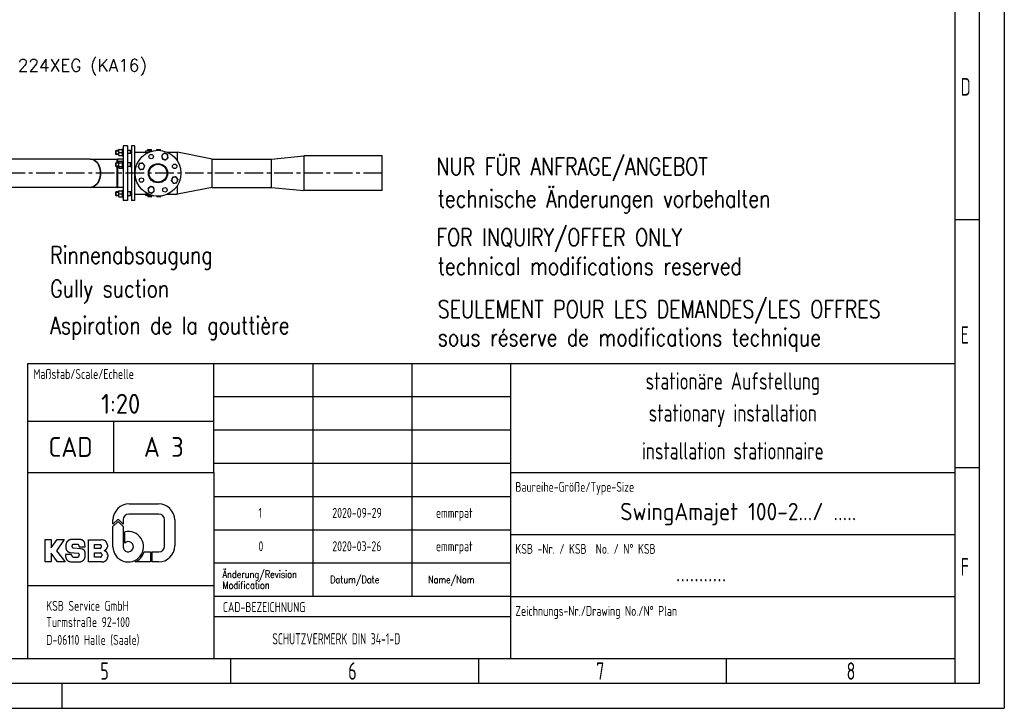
# Model space of a CAD drawing. Header units: millimetres. Extents: x 0 to 8400, y 0 to 5940.
# Tile 41 of 51: x 4429 to 8400, y 0 to 2776. Entities that reach past the tile are written whole.
import ezdxf
from ezdxf.enums import TextEntityAlignment as Align

# ---------------------------------------------------------------- set-up
doc = ezdxf.new("R2010")
doc.units = ezdxf.units.MM
doc.header["$LTSCALE"] = 20
doc.linetypes.add('MITTE', pattern=[2, 1.25, -0.25, 0.25, -0.25])
doc.layers.get('0').update_dxf_attribs({"linetype": 'CONTINUOUS'})
for name, color, linetype in [('01-LINIE-025', 1, 'CONTINUOUS'), ('02-LINIE-035', 2, 'CONTINUOUS'), ('05-ACHSE', 1, 'MITTE'), ('10-TEXT-025', 1, 'CONTINUOUS'), ('11-TEXT-035', 2, 'CONTINUOUS'), ('16-SCHRIFTFELDTXT-025', 1, 'CONTINUOUS'), ('KSB-BLATTRAND', 2, 'CONTINUOUS'), ('KSB-TEXT-025', 1, 'CONTINUOUS'), ('KSB-TEXT-035', 2, 'CONTINUOUS'), ('KSB-TEXT-050', 3, 'CONTINUOUS')]:
    doc.layers.add(name, color=color, linetype=linetype)
doc.styles.add('ACA_NORM', font='ROMANS.SHX')
doc.styles.add('ROMANS', font='romans', dxfattribs={"width": 0.8})
doc.styles.get("Standard").update_dxf_attribs({"font": 'ISOCP.SHX'})

# ---------------------------------------------------------------- blocks, each defined once
blk = doc.blocks.new('A$Cf97495ae')
at = {"layer": 'KSB-TEXT-025'}
for p, q in [((168.9, 117), (228.6, 117)), ((146.8, 86.2), (136.5, 76)), ((136.5, 76), (136.5, 84.6)), ((136.5, 71.6), (146.8, 81.8)), ((157.1, 76), (146.8, 86.2)), ((146.8, 81.8), (157.1, 71.6)), ((157.1, 85.3), (157.1, 76)), ((229.3, 96.5), (168.3, 96.5)), ((240.5, 31.7), (240.5, 85.3)), ((261, 84.6), (261, 32.4)), ((136.5, 30.8), (136.5, 71.6)), ((157.1, 71.6), (157.1, 30.8)), ((160.2, 38.2), (160.2, 60.8)), ((0, 45), (12.2, 45)), ((0, 0), (0, 45)), ((12.2, 45), (12.2, 28.7)), ((12.2, 28.7), (23.9, 45)), ((38.4, 45), (22.9, 22.5)), ((23.9, 45), (38.4, 45)), ((71, 45.2), (51.6, 45.2)), ((86.9, 0), (86.9, 44.8)), ((86.9, 44.8), (112.7, 44.8)), ((117.2, 44.2), (112.7, 44.8)), ((22.9, 22.5), (39.9, 0)), ((41.4, 34.3), (41.4, 28.6)), ((53.5, 31.7), (53.5, 31.8)), ((65.1, 35.5), (56.8, 35.5)), ((71.2, 26.8), (56.9, 28)), ((68.5, 31.9), (68.5, 30.7)), ((68.5, 30.7), (80.2, 30.7)), ((75.1, 26.1), (71.2, 26.8)), ((80.2, 30.7), (80.1, 35.7)), ((99.1, 27.2), (99.1, 35.1)), ((99.1, 35.1), (110.4, 35.1)), ((110.4, 27.2), (99.1, 27.2)), ((112.9, 32.7), (112.9, 29.6)), ((119.1, 23.2), (119.2, 22.6)), ((125.3, 34.3), (125.3, 30.8)), ((199.7, 20.5), (212.5, 20.5)), ((212.5, 20.5), (212.5, 0)), ((215.6, 0), (215.6, 20.5)), ((215.6, 20.5), (229.3, 20.5)), ((12.2, 0), (0, 0)), ((24.9, 0), (12.2, 17.8)), ((12.2, 17.8), (12.2, 0)), ((39.9, 0), (24.9, 0)), ((53.1, 15.2), (40.9, 15.2)), ((40.9, 15.2), (41, 10.4)), ((50.5, 18.9), (66.3, 17.6)), ((50.6, 0.4), (70.3, 0.4)), ((53.1, 13.4), (53.1, 15.2)), ((56.5, 9.8), (65.1, 9.8)), ((68.5, 15.1), (68.5, 13.5)), ((80.5, 11.5), (80.4, 19.2)), ((113.9, 0), (86.9, 0)), ((99.1, 18.4), (111.4, 18.4)), ((99.1, 9.6), (99.1, 18.4)), ((111.4, 9.6), (99.1, 9.6)), ((113.9, 16), (113.9, 12.1)), ((113.9, 0), (117.5, 0.3)), ((126, 14.3), (126, 10.4)), ((212.5, 0), (181.5, 0)), ((228.6, 0), (215.6, 0))]:
    blk.add_line(p, q, dxfattribs=at)
for centre, radius, start, end in [((168.9, 84.6), 32.4, 90, 180), ((228.6, 84.6), 32.4, 0, 90), ((168.3, 85.3), 11.2, 90, 180), ((229.3, 85.3), 11.2, 0, 90), ((167.3, 30.8), 30.8, 180, 103.4339), ((167.3, 30.8), 10.3, 180, 134.1844), ((167.3, 30.8), 33.9, 294.7344, 342.377), ((228.6, 32.4), 32.4, 270, 0), ((229.3, 31.7), 11.2, 270, 0)]:
    blk.add_arc(centre, radius, start, end, dxfattribs=at)
for points, knots in [([(51.6, 45.2), (46.4, 43.4), (42.7, 39.5), (41.4, 34.3)], [0, 0, 0.33643, 0.669667, 1, 1]), ([(80.1, 35.7), (78.9, 40.2), (75.6, 43.7), (71, 45.2)], [0, 0, 0.330333, 0.66358, 1, 1]), ([(125.3, 34.3), (124.2, 38.7), (121.4, 42.2), (117.2, 44.2)], [0, 0, 0.330662, 0.663788, 1, 1]), ([(41.4, 28.6), (42.6, 24), (45.9, 20.5), (50.5, 18.9)], [0, 0, 0.330348, 0.663589, 1, 1]), ([(56.8, 35.5), (54.4, 34.3), (53.5, 31.8)], [0, 0, 0.503579, 1, 1]), ([(53.5, 31.7), (54.4, 29.2), (56.9, 28)], [0, 0, 0.496357, 1, 1]), ([(68.5, 31.9), (67.5, 34.3), (65.1, 35.5)], [0, 0, 0.496384, 1, 1]), ([(80.4, 19.2), (78.9, 23.5), (75.1, 26.1)], [0, 0, 0.496842, 1, 1]), ([(112.9, 32.7), (112.2, 34.4), (110.4, 35.1)], [0, 0, 0.496129, 1, 1]), ([(110.4, 27.2), (112.2, 27.9), (112.9, 29.6)], [0, 0, 0.503871, 1, 1]), ([(119.1, 23.2), (122.3, 24.7), (124.5, 27.5), (125.3, 30.8)], [0, 0, 0.336237, 0.669324, 1, 1]), ([(126, 14.3), (125.1, 18), (122.7, 21), (119.2, 22.6)], [0, 0, 0.330643, 0.663779, 1, 1]), ([(41, 10.4), (42.3, 5.6), (45.7, 2), (50.5, 0.4)], [0, 0, 0.330339, 0.663618, 1, 1]), ([(53.1, 13.4), (54.1, 11), (56.5, 9.8)], [0, 0, 0.496359, 1, 1]), ([(65.1, 9.8), (67.6, 11), (68.5, 13.5)], [0, 0, 0.503671, 1, 1]), ([(68.5, 15.1), (67.9, 16.8), (66.3, 17.6)], [0, 0, 0.496328, 1, 1]), ([(70.3, 0.4), (74.3, 1.5), (77.7, 4), (79.8, 7.5), (80.5, 11.5)], [0, 0, 0.252558, 0.503475, 0.752399, 1, 1]), ([(113.9, 16), (113.2, 17.7), (111.4, 18.4)], [0, 0, 0.496172, 1, 1]), ([(111.4, 9.6), (113.2, 10.3), (113.9, 12.1)], [0, 0, 0.503828, 1, 1]), ([(117.5, 0.3), (121.9, 2.2), (124.9, 5.8), (126, 10.4)], [0, 0, 0.336245, 0.669428, 1, 1])]:
    blk.add_open_spline(points, degree=1, knots=knots, dxfattribs=at)
blk = doc.blocks.new('Rahmen_A3')
at = {"color": 1, "ltscale": 150}
for p, q in [((420, 297), (420, 0)), ((410, 287), (410, 5)), ((410, 98.5), (415, 98.5)), ((410, 48.5), (415, 48.5)), ((410, 10), (18, 10)), ((264, 5), (264, 10)), ((314, 5), (314, 10)), ((364, 5), (364, 10)), ((0, 0), (420, 0))]:
    blk.add_line(p, q, dxfattribs=at)
at = {"color": 3, "ltscale": 150}
for p, q in [((415, 5), (415, 292)), ((415, 5), (13, 5)), ((230, 0), (230, 5))]:
    blk.add_line(p, q, dxfattribs=at)
at = {"color": 1, "ltscale": 150, "width": 0.75}
for s, p in [('D', (411.1875, 123.5)), ('E', (411.1875, 73.5)), ('F', (411.1875, 26.75)), ('5', (237.6875, 5.75)), ('6', (287.6875, 5.75)), ('7', (337.6875, 5.75)), ('8', (388.1875, 5.75))]:
    blk.add_text(s, height=3.5, dxfattribs=at).set_placement(p)

msp = doc.modelspace()

# ---------------------------------------------------------------- linework, layer by layer
at = {"layer": '02-LINIE-035'}
for p, q in [((4845.7, 2266.8), (4845.7, 2046.8)), ((4863.7, 2266.8), (4845.7, 2266.8)), ((4863.7, 2266.8), (4863.7, 2046.8)), ((4879.7, 2266.8), (4879.7, 2046.8)), ((4891.7, 2266.8), (4879.7, 2266.8)), ((4891.7, 2266.8), (4891.7, 2046.8)), ((4815.7, 2246), (4817.7, 2248)), ((4815.7, 2246), (4815.7, 2234)), ((4815.7, 2234), (4817.7, 2232)), ((4816.5, 2246.8), (4827.9, 2246.8)), ((4827.9, 2233.2), (4816.5, 2233.2)), ((4817.7, 2232), (4817.7, 2248)), ((4827.9, 2248), (4817.7, 2248)), ((4827.9, 2232), (4817.7, 2232)), ((4827.9, 2251.2), (4828.3, 2252)), ((4827.9, 2228.7), (4827.9, 2251.2)), ((4827.9, 2228.7), (4828.3, 2228)), ((4829.4, 2252), (4828.3, 2252)), ((4828.3, 2228), (4829.4, 2228)), ((4829.4, 2252), (4841.2, 2252)), ((4829.4, 2240), (4841.2, 2240)), ((4829.4, 2228), (4841.2, 2228)), ((4842.3, 2252), (4841.2, 2252)), ((4841.2, 2228), (4842.3, 2228)), ((4842.7, 2251.2), (4842.3, 2252)), ((4842.7, 2228.7), (4842.3, 2228)), ((4842.7, 2225), (4842.7, 2255)), ((4842.7, 2255), (4845.7, 2255)), ((4842.7, 2225), (4845.7, 2225)), ((4875.7, 2248), (4863.7, 2248)), ((4879.7, 2235.8), (4863.7, 2235.8)), ((4875.7, 2235.8), (4875.7, 2248)), ((4875.7, 2247.3), (4876.4, 2248)), ((4875.7, 2246.8), (4879.7, 2246.8)), ((4876.4, 2248), (4876.4, 2235.8)), ((4879.7, 2248), (4876.4, 2248)), ((4891.7, 2241), (4935.7, 2241)), ((4961.5, 2245.8), (4935.7, 2245.8)), ((4935.7, 2245.8), (4935.7, 2240.8)), ((4935.7, 2240.8), (4948, 2240.8)), ((4944.7, 2247.4), (4960.7, 2247.4)), ((4944.7, 2247.4), (4944.7, 2245.8)), ((4946.2, 2252.7), (4945.2, 2252.1)), ((4945.2, 2248), (4945.2, 2252.1)), ((4945.2, 2248), (4948.9, 2248)), ((4946.2, 2252.7), (4947.1, 2252.7)), ((4946.9, 2248), (4946.9, 2247.4)), ((4947.1, 2252.7), (4952.7, 2252.7)), ((4948.9, 2248), (4948.9, 2252.1)), ((4948.9, 2248), (4956.4, 2248)), ((4952.7, 2252.7), (4958.3, 2252.7)), ((4956.4, 2248), (4956.4, 2252.1)), ((4956.4, 2248), (4960.2, 2248)), ((4958.3, 2252.7), (4959.2, 2252.7)), ((4958.5, 2248), (4958.5, 2247.4)), ((4959.2, 2252.7), (4960.2, 2252.1)), ((4960.2, 2248), (4960.2, 2252.1)), ((4960.7, 2247.4), (4960.7, 2245.8)), ((4982.2, 2252.7), (4981.2, 2252.1)), ((4981.2, 2249.1), (4981.2, 2252.1)), ((4982.2, 2252.7), (4983.1, 2252.7)), ((4983.1, 2252.7), (4988.7, 2252.7)), ((4984.9, 2249.3), (4984.9, 2252.1)), ((4988.7, 2252.7), (4994.3, 2252.7)), ((4992.4, 2249.1), (4992.4, 2252.1)), ((4994.3, 2252.7), (4995.2, 2252.7)), ((4995.2, 2252.7), (4996.2, 2252.1)), ((4996.2, 2248.8), (4996.2, 2252.1)), ((5025.1, 2241), (5064.7, 2241)), ((5064.7, 2206.5), (5064.7, 2241)), ((5204.7, 2214), (5064.7, 2241)), ((5444.7, 2214), (5574.7, 2226.7)), ((5574.7, 2226.7), (5574.7, 2087)), ((5890.7, 2226.7), (5574.7, 2226.7)), ((5890.7, 2087), (5890.7, 2226.7)), ((4713.4, 2214), (4355.9, 2214)), ((4713.4, 2214), (4714.1, 2214)), ((4714.1, 2214), (4821.6, 2214)), ((4815.7, 2197.2), (4817.7, 2199.2)), ((4815.7, 2197.2), (4815.7, 2185.2)), ((4815.7, 2185.2), (4817.7, 2183.2)), ((4816.5, 2198), (4827.9, 2198)), ((4827.9, 2184.5), (4816.5, 2184.5)), ((4817.7, 2183.2), (4817.7, 2199.2)), ((4827.9, 2199.2), (4817.7, 2199.2)), ((4821.6, 2199.2), (4821.6, 2214)), ((4821.6, 2214), (4822.6, 2214)), ((4821.6, 2199.2), (4821.6, 2214)), ((4822.6, 2199.2), (4822.6, 2214)), ((4822.6, 2214), (4822.6, 2199.2)), ((4845.7, 2214), (4822.6, 2214)), ((4827.9, 2202.5), (4829.4, 2205.1)), ((4827.9, 2180), (4827.9, 2202.5)), ((4829.4, 2205.1), (4841.2, 2205.1)), ((4829.4, 2198.2), (4841.2, 2198.2)), ((4829.4, 2184.3), (4841.2, 2184.3)), ((4842.7, 2202.5), (4841.2, 2205.1)), ((4842.7, 2176.2), (4842.7, 2206.2)), ((4842.7, 2206.2), (4845.7, 2206.2)), ((4875.7, 2199.2), (4863.7, 2199.2)), ((4875.7, 2183.2), (4875.7, 2199.2)), ((4875.7, 2198.5), (4876.4, 2199.2)), ((4875.7, 2198), (4879.7, 2198)), ((4879.7, 2184.5), (4875.7, 2184.5)), ((4876.4, 2199.2), (4876.4, 2183.2)), ((4879.7, 2199.2), (4876.4, 2199.2)), ((5204.7, 2099.7), (5204.7, 2214)), ((5204.7, 2214), (5444.7, 2214)), ((5444.7, 2099.7), (5444.7, 2214)), ((4827.9, 2183.2), (4817.7, 2183.2)), ((4821.6, 2099.7), (4821.6, 2183.2)), ((4821.6, 2099.7), (4821.6, 2183.2)), ((4822.6, 2099.7), (4822.6, 2183.2)), ((4822.6, 2183.2), (4822.6, 2099.7)), ((4827.9, 2180), (4829.4, 2177.4)), ((4829.4, 2177.4), (4841.2, 2177.4)), ((4842.7, 2180), (4841.2, 2177.4)), ((4842.7, 2176.2), (4845.7, 2176.2)), ((4875.7, 2183.2), (4863.7, 2183.2)), ((4875.7, 2183.9), (4876.4, 2183.2)), ((4879.7, 2183.2), (4876.4, 2183.2)), ((5064.7, 2072.7), (5064.7, 2107.1)), ((4713.4, 2099.7), (4355.9, 2099.7)), ((4713.4, 2099.7), (4714.1, 2099.7)), ((4821.6, 2099.7), (4714.1, 2099.7)), ((4815.7, 2079.7), (4817.7, 2081.7)), ((4815.7, 2079.7), (4815.7, 2067.7)), ((4815.7, 2067.7), (4817.7, 2065.7)), ((4816.5, 2080.5), (4827.9, 2080.5)), ((4827.9, 2066.9), (4816.5, 2066.9)), ((4817.7, 2065.7), (4817.7, 2081.7)), ((4827.9, 2081.7), (4817.7, 2081.7)), ((4827.9, 2065.7), (4817.7, 2065.7)), ((4821.6, 2099.7), (4822.6, 2099.7)), ((4845.7, 2099.7), (4822.6, 2099.7)), ((4827.9, 2084.9), (4828.3, 2085.7)), ((4827.9, 2062.4), (4827.9, 2084.9)), ((4829.4, 2085.7), (4828.3, 2085.7)), ((4829.4, 2085.7), (4841.2, 2085.7)), ((4829.4, 2073.7), (4841.2, 2073.7)), ((4842.3, 2085.7), (4841.2, 2085.7)), ((4842.7, 2084.9), (4842.3, 2085.7)), ((4842.7, 2058.7), (4842.7, 2088.7)), ((4842.7, 2088.7), (4845.7, 2088.7)), ((4875.7, 2081.7), (4863.7, 2081.7)), ((4875.7, 2065.7), (4863.7, 2065.7)), ((4875.7, 2065.7), (4875.7, 2081.7)), ((4875.7, 2081), (4876.4, 2081.7)), ((4875.7, 2080.5), (4879.7, 2080.5)), ((4879.7, 2066.9), (4875.7, 2066.9)), ((4875.7, 2066.4), (4876.4, 2065.7)), ((4876.4, 2081.7), (4876.4, 2065.7)), ((4879.7, 2081.7), (4876.4, 2081.7)), ((4879.7, 2065.7), (4876.4, 2065.7)), ((4891.7, 2072.7), (4935.7, 2072.7)), ((4935.7, 2072.8), (4935.7, 2067.8)), ((4948, 2072.8), (4935.7, 2072.8)), ((4935.7, 2067.8), (4961.5, 2067.8)), ((4944.7, 2066.2), (4944.7, 2067.8)), ((4960.7, 2066.2), (4944.7, 2066.2)), ((4945.2, 2065.6), (4945.2, 2061.5)), ((4948.9, 2065.6), (4945.2, 2065.6)), ((4946.9, 2065.6), (4946.9, 2066.2)), ((4948.9, 2065.6), (4948.9, 2061.5)), ((4956.4, 2065.6), (4948.9, 2065.6)), ((4960.2, 2065.6), (4956.4, 2065.6)), ((4956.4, 2065.6), (4956.4, 2061.5)), ((4958.5, 2065.6), (4958.5, 2066.2)), ((4960.2, 2065.6), (4960.2, 2061.5)), ((4960.7, 2066.2), (4960.7, 2067.8)), ((5025.1, 2072.7), (5064.7, 2072.7)), ((5204.7, 2099.7), (5064.7, 2072.7)), ((5204.7, 2099.7), (5444.7, 2099.7)), ((5444.7, 2099.7), (5574.7, 2087)), ((5890.7, 2087), (5574.7, 2087)), ((4827.9, 2062.4), (4828.3, 2061.7)), ((4828.3, 2061.7), (4829.4, 2061.7)), ((4829.4, 2061.7), (4841.2, 2061.7)), ((4841.2, 2061.7), (4842.3, 2061.7)), ((4842.7, 2062.4), (4842.3, 2061.7)), ((4842.7, 2058.7), (4845.7, 2058.7)), ((4863.7, 2046.8), (4845.7, 2046.8)), ((4891.7, 2046.8), (4879.7, 2046.8)), ((4946.2, 2060.9), (4945.2, 2061.5)), ((4947.1, 2060.9), (4946.2, 2060.9)), ((4952.7, 2060.9), (4947.1, 2060.9)), ((4958.3, 2060.9), (4952.7, 2060.9)), ((4959.2, 2060.9), (4958.3, 2060.9)), ((4959.2, 2060.9), (4960.2, 2061.5)), ((4981.2, 2064.5), (4981.2, 2061.5)), ((4982.2, 2060.9), (4981.2, 2061.5)), ((4983.1, 2060.9), (4982.2, 2060.9)), ((4988.7, 2060.9), (4983.1, 2060.9)), ((4984.9, 2064.3), (4984.9, 2061.5)), ((4994.3, 2060.9), (4988.7, 2060.9)), ((4992.4, 2064.5), (4992.4, 2061.5)), ((4995.2, 2060.9), (4994.3, 2060.9)), ((4995.2, 2060.9), (4996.2, 2061.5)), ((4996.2, 2064.8), (4996.2, 2061.5))]:
    msp.add_line(p, q, dxfattribs=at)
for centre, radius in [((4986.7, 2156.8), 92.5), ((4958.9, 2223.8), 9), ((4986.7, 2156.8), 38.8), ((4986.7, 2156.8), 38.1), ((4986.7, 2156.8), 36.1), ((5053.7, 2184.6), 9), ((4919.7, 2129.1), 9), ((5014.4, 2089.8), 9)]:
    msp.add_circle(centre, radius, dxfattribs=at)
for centre, start, end in [((5014.4, 2223.8), 127.5, 187.5), ((5014.4, 2223.8), 67.5, 127.5), ((5014.4, 2223.8), 7.5, 67.5), ((5014.4, 2223.8), 307.5, 7.5), ((4919.7, 2184.6), 157.5, 217.5), ((4919.7, 2184.6), 97.5, 157.5), ((4919.7, 2184.6), 37.5, 97.5), ((4919.7, 2184.6), 337.5, 37.5), ((5014.4, 2223.8), 187.5, 247.5), ((5014.4, 2223.8), 247.5, 307.5), ((4919.7, 2184.6), 217.5, 277.5), ((4919.7, 2184.6), 277.5, 337.5), ((5053.7, 2129.1), 157.5, 217.5), ((5053.7, 2129.1), 97.5, 157.5), ((5053.7, 2129.1), 217.5, 277.5), ((5053.7, 2129.1), 37.5, 97.5), ((5053.7, 2129.1), 277.5, 337.5), ((5053.7, 2129.1), 337.5, 37.5), ((4958.9, 2089.8), 127.5, 187.5), ((4958.9, 2089.8), 187.5, 247.5), ((4958.9, 2089.8), 67.5, 127.5), ((4958.9, 2089.8), 247.5, 307.5), ((4958.9, 2089.8), 7.5, 67.5), ((4958.9, 2089.8), 307.5, 7.5)]:
    msp.add_arc(centre, 12, start, end, dxfattribs=at)
at = {"layer": '02-LINIE-035', "extrusion": (0, 0, -1)}
for centre, major_axis, start_param, end_param in [((4713.4, 2156.8), (0, 57.1), 0, 3.141593), ((4713.4, 2156.8), (0, -57.1), 3.141593, 6.283185), ((4714.1, 2156.8), (0, 57.1), 0, 3.141593), ((4714.1, 2156.8), (0, 57.1), 0, 3.141593)]:
    msp.add_ellipse(centre, major_axis=major_axis, ratio=0.707107, start_param=start_param, end_param=end_param, dxfattribs=at)
at = {"layer": '02-LINIE-035'}
for points, weights in [([(4829.4, 2240), (4827.4, 2246), (4829.4, 2252)], [1, 1.15470053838, 1]), ([(4829.4, 2228), (4827.4, 2234), (4829.4, 2240)], [1, 1.15470053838, 1]), ([(4841.2, 2252), (4843.2, 2246), (4841.2, 2240)], [1, 1.15470053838, 1]), ([(4841.2, 2240), (4843.2, 2234), (4841.2, 2228)], [1, 1.15470053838, 1]), ([(4945.2, 2252.1), (4946.2, 2252.7), (4947.1, 2252.7)], [1, 1.0379548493, 1]), ([(4947.1, 2252.7), (4947.9, 2252.7), (4948.9, 2252.1)], [1, 1.0379548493, 1]), ([(4948.9, 2252.1), (4950.9, 2252.7), (4952.7, 2252.7)], [1, 1.0379548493, 1]), ([(4952.7, 2252.7), (4954.4, 2252.7), (4956.4, 2252.1)], [1, 1.0379548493, 1]), ([(4956.4, 2252.1), (4957.4, 2252.7), (4958.3, 2252.7)], [1, 1.0379548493, 1]), ([(4958.3, 2252.7), (4959.2, 2252.7), (4960.2, 2252.1)], [1, 1.0379548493, 1]), ([(4981.2, 2252.1), (4982.2, 2252.7), (4983.1, 2252.7)], [1, 1.0379548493, 1]), ([(4983.1, 2252.7), (4983.9, 2252.7), (4984.9, 2252.1)], [1, 1.0379548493, 1]), ([(4984.9, 2252.1), (4986.9, 2252.7), (4988.7, 2252.7)], [1, 1.0379548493, 1]), ([(4988.7, 2252.7), (4990.4, 2252.7), (4992.4, 2252.1)], [1, 1.0379548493, 1]), ([(4992.4, 2252.1), (4993.4, 2252.7), (4994.3, 2252.7)], [1, 1.0379548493, 1]), ([(4994.3, 2252.7), (4995.2, 2252.7), (4996.2, 2252.1)], [1, 1.0379548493, 1]), ([(5007.1, 2233.3), (5004.6, 2231.4), (5001.6, 2229.1)], [1, 1.0379548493, 1]), ([(5001.6, 2229.1), (5002.1, 2225.4), (5002.5, 2222.2)], [1, 1.0379548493, 1]), ([(5012.6, 2237.5), (5009.7, 2235.3), (5007.1, 2233.3)], [1, 1.0379548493, 1]), ([(5019, 2234.9), (5016.1, 2236.1), (5012.6, 2237.5)], [1, 1.0379548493, 1]), ([(5025.4, 2232.2), (5022, 2233.6), (5019, 2234.9)], [1, 1.0379548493, 1]), ([(5026.3, 2225.4), (5025.9, 2228.5), (5025.4, 2232.2)], [1, 1.0379548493, 1]), ([(5027.2, 2218.5), (5026.7, 2222.2), (5026.3, 2225.4)], [1, 1.0379548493, 1]), ([(4829.4, 2198.2), (4827.4, 2201.6), (4829.4, 2205.1)], [1, 1.15470053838, 1]), ([(4829.4, 2184.3), (4827.4, 2191.2), (4829.4, 2198.2)], [1, 1.15470053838, 1]), ([(4829.4, 2177.4), (4827.4, 2180.9), (4829.4, 2184.3)], [1, 1.15470053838, 1]), ([(4841.2, 2205.1), (4843.2, 2201.6), (4841.2, 2198.2)], [1, 1.15470053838, 1]), ([(4841.2, 2198.2), (4843.2, 2191.2), (4841.2, 2184.3)], [1, 1.15470053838, 1]), ([(4841.2, 2184.3), (4843.2, 2180.9), (4841.2, 2177.4)], [1, 1.15470053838, 1]), ([(4908.6, 2189.1), (4907.4, 2186.2), (4906, 2182.7)], [1, 1.0379548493, 1]), ([(4911.3, 2195.5), (4909.9, 2192.1), (4908.6, 2189.1)], [1, 1.0379548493, 1]), ([(4918.1, 2196.4), (4915, 2196), (4911.3, 2195.5)], [1, 1.0379548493, 1]), ([(4925, 2197.4), (4921.3, 2196.9), (4918.1, 2196.4)], [1, 1.0379548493, 1]), ([(4929.2, 2191.9), (4927.3, 2194.4), (4925, 2197.4)], [1, 1.0379548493, 1]), ([(4933.4, 2186.4), (4931.2, 2189.3), (4929.2, 2191.9)], [1, 1.0379548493, 1]), ([(4930.8, 2180), (4932, 2182.9), (4933.4, 2186.4)], [1, 1.0379548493, 1]), ([(5002.5, 2222.2), (5003, 2219), (5003.4, 2215.4)], [1, 1.0379548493, 1]), ([(5003.4, 2215.4), (5006.9, 2213.9), (5009.8, 2212.7)], [1, 1.0379548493, 1]), ([(5009.8, 2212.7), (5012.8, 2211.5), (5016.2, 2210.1)], [1, 1.0379548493, 1]), ([(5016.2, 2210.1), (5019.2, 2212.3), (5021.7, 2214.3)], [1, 1.0379548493, 1]), ([(5021.7, 2214.3), (5024.3, 2216.2), (5027.2, 2218.5)], [1, 1.0379548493, 1]), ([(4906, 2182.7), (4908.2, 2179.8), (4910.2, 2177.2)], [1, 1.0379548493, 1]), ([(4910.2, 2177.2), (4912.1, 2174.7), (4914.4, 2171.8)], [1, 1.0379548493, 1]), ([(4914.4, 2171.8), (4918.1, 2172.2), (4921.3, 2172.7)], [1, 1.0379548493, 1]), ([(4921.3, 2172.7), (4924.5, 2173.1), (4928.1, 2173.6)], [1, 1.0379548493, 1]), ([(4928.1, 2173.6), (4929.6, 2177), (4930.8, 2180)], [1, 1.0379548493, 1]), ([(5042.6, 2133.7), (5041.4, 2130.7), (5039.9, 2127.3)], [1, 1.0379548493, 1]), ([(5039.9, 2127.3), (5042.2, 2124.3), (5044.1, 2121.8)], [1, 1.0379548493, 1]), ([(5045.2, 2140.1), (5043.8, 2136.6), (5042.6, 2133.7)], [1, 1.0379548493, 1]), ([(5044.1, 2121.8), (5046.1, 2119.2), (5048.4, 2116.3)], [1, 1.0379548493, 1]), ([(5052.1, 2141), (5048.9, 2140.5), (5045.2, 2140.1)], [1, 1.0379548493, 1]), ([(5048.4, 2116.3), (5052, 2116.7), (5055.2, 2117.2)], [1, 1.0379548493, 1]), ([(5059, 2141.9), (5055.3, 2141.4), (5052.1, 2141)], [1, 1.0379548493, 1]), ([(5055.2, 2117.2), (5058.4, 2117.6), (5062.1, 2118.1)], [1, 1.0379548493, 1]), ([(5063.2, 2136.4), (5061.2, 2138.9), (5059, 2141.9)], [1, 1.0379548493, 1]), ([(5062.1, 2118.1), (5063.5, 2121.5), (5064.8, 2124.5)], [1, 1.0379548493, 1]), ([(5067.4, 2130.9), (5065.1, 2133.8), (5063.2, 2136.4)], [1, 1.0379548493, 1]), ([(5064.8, 2124.5), (5066, 2127.4), (5067.4, 2130.9)], [1, 1.0379548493, 1]), ([(4829.4, 2073.7), (4827.4, 2079.7), (4829.4, 2085.7)], [1, 1.15470053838, 1]), ([(4829.4, 2061.7), (4827.4, 2067.7), (4829.4, 2073.7)], [1, 1.15470053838, 1]), ([(4841.2, 2085.7), (4843.2, 2079.7), (4841.2, 2073.7)], [1, 1.15470053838, 1]), ([(4841.2, 2073.7), (4843.2, 2067.7), (4841.2, 2061.7)], [1, 1.15470053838, 1]), ([(4951.6, 2099.3), (4949.1, 2097.4), (4946.1, 2095.1)], [1, 1.0379548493, 1]), ([(4946.1, 2095.1), (4946.6, 2091.4), (4947, 2088.3)], [1, 1.0379548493, 1]), ([(4947, 2088.3), (4947.5, 2085.1), (4948, 2081.4)], [1, 1.0379548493, 1]), ([(4948, 2081.4), (4951.4, 2080), (4954.4, 2078.7)], [1, 1.0379548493, 1]), ([(4957.1, 2103.6), (4954.2, 2101.3), (4951.6, 2099.3)], [1, 1.0379548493, 1]), ([(4954.4, 2078.7), (4957.3, 2077.5), (4960.8, 2076.1)], [1, 1.0379548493, 1]), ([(4963.5, 2100.9), (4960.6, 2102.1), (4957.1, 2103.6)], [1, 1.0379548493, 1]), ([(4960.8, 2076.1), (4963.7, 2078.3), (4966.2, 2080.3)], [1, 1.0379548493, 1]), ([(4969.9, 2098.3), (4966.5, 2099.7), (4963.5, 2100.9)], [1, 1.0379548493, 1]), ([(4966.2, 2080.3), (4968.8, 2082.3), (4971.7, 2084.5)], [1, 1.0379548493, 1]), ([(4970.8, 2091.4), (4970.4, 2094.6), (4969.9, 2098.3)], [1, 1.0379548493, 1]), ([(4971.7, 2084.5), (4971.3, 2088.2), (4970.8, 2091.4)], [1, 1.0379548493, 1]), ([(4947.1, 2060.9), (4946.2, 2060.9), (4945.2, 2061.5)], [1, 1.0379548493, 1]), ([(4948.9, 2061.5), (4947.9, 2060.9), (4947.1, 2060.9)], [1, 1.0379548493, 1]), ([(4952.7, 2060.9), (4950.9, 2060.9), (4948.9, 2061.5)], [1, 1.0379548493, 1]), ([(4956.4, 2061.5), (4954.4, 2060.9), (4952.7, 2060.9)], [1, 1.0379548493, 1]), ([(4958.3, 2060.9), (4957.4, 2060.9), (4956.4, 2061.5)], [1, 1.0379548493, 1]), ([(4960.2, 2061.5), (4959.2, 2060.9), (4958.3, 2060.9)], [1, 1.0379548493, 1]), ([(4983.1, 2060.9), (4982.2, 2060.9), (4981.2, 2061.5)], [1, 1.0379548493, 1]), ([(4984.9, 2061.5), (4983.9, 2060.9), (4983.1, 2060.9)], [1, 1.0379548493, 1]), ([(4988.7, 2060.9), (4986.9, 2060.9), (4984.9, 2061.5)], [1, 1.0379548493, 1]), ([(4992.4, 2061.5), (4990.4, 2060.9), (4988.7, 2060.9)], [1, 1.0379548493, 1]), ([(4994.3, 2060.9), (4993.4, 2060.9), (4992.4, 2061.5)], [1, 1.0379548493, 1]), ([(4996.2, 2061.5), (4995.2, 2060.9), (4994.3, 2060.9)], [1, 1.0379548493, 1])]:
    msp.add_rational_spline(points, weights, degree=2, dxfattribs=at)
at = {"layer": '05-ACHSE', "ltscale": 3}
msp.add_line((5890.7, 2156.8), (3033.3, 2156.8), dxfattribs=at)
at = {"layer": 'KSB-BLATTRAND'}
for p, q in [((4460, 1390), (4460, 200)), ((4460, 1390), (8200, 1390)), ((4460, 1390), (4460, 200)), ((5212, 950), (5212, 1390)), ((5612, 450), (5612, 1390)), ((6012, 450), (6012, 1390)), ((6410, 200), (6410, 1390)), ((6410, 1255.7), (5212, 1255.7)), ((4460, 1156.9), (5212, 1156.9)), ((4808.1, 950), (4808.1, 1156.9)), ((6410, 1121.4), (5212, 1121.4)), ((6410, 987.1), (5212, 987.1)), ((4460, 950), (5212, 950)), ((5212, 950), (5212, 200)), ((6410, 950), (8200, 950)), ((6410, 852.9), (5212, 852.9)), ((6410, 718.6), (5212, 718.6)), ((6410, 700), (8200, 700)), ((6410, 584.3), (5212, 584.3)), ((4460, 494.8), (5212, 494.8)), ((6410, 450), (5212, 450)), ((6410, 450), (8200, 450)), ((5212, 369.7), (6410, 369.7))]:
    msp.add_line(p, q, dxfattribs=at)

# ---------------------------------------------------------------- block references
at = {"layer": '01-LINIE-025', "xscale": 2, "yscale": 2, "zscale": 2}
msp.add_blockref('A$Cf97495ae', (4531.9, 589.8), dxfattribs=at)
at = {"layer": 'KSB-BLATTRAND', "xscale": 20, "yscale": 20, "zscale": 20}
msp.add_blockref('Rahmen_A3', (0, 0), dxfattribs=at)

# ---------------------------------------------------------------- texts
at = {"layer": '10-TEXT-025', "style": 'ACA_NORM'}
msp.add_text('represented KSB-Engine 224XEG (KA16)', height=50, dxfattribs=at).set_placement((3551, 2566.8))
at = {"layer": '11-TEXT-035', "style": 'ROMANS', "width": 0.8}
for s, p in [('NUR FÜR ANFRAGE/ANGEBOT', (6109.6, 2149.1)), ('technische Änderungen vorbehalten', (6115, 2019.1)), ('FOR INQUIRY/OFFER ONLY', (6109.6, 1863.6)), ('Rinnenabsaugung', (4551.9, 1792)), ('technical modifications reserved', (6115, 1747)), ('Gully suction', (4551.9, 1656.8)), ('SEULEMENT POUR LES DEMANDES/LES OFFRES', (6115, 1573.7)), ('Aspiration de la gouttière', (4551.9, 1508.4)), ('sous réserve de modifications technique', (6115, 1459.9))]:
    msp.add_text(s, height=70, dxfattribs=at).set_placement(p)
at = {"layer": '16-SCHRIFTFELDTXT-025', "style": 'ACA_NORM', "width": 0.8}
for s, p in [('Änderung/Revision', (5246.6, 525.2)), ('Datum/Date', (5680.8, 503.8)), ('Name/Nom', (6075.5, 503.8)), ('Modification', (5246.6, 481))]:
    msp.add_text(s, height=30, dxfattribs=at).set_placement(p)
at = {"layer": 'KSB-BLATTRAND', "color": 1}
for s, height, width, p in [('Maßstab/Scale/Echelle', 40, 0.8, (4484, 1327.5)), ('Baureihe-Größe/Type-Size', 40, 0.8, (6428, 872.5)), ('1', 40, 0.8, (5391.7, 767.6)), ('2020-09-29', 40, 0.8, (5689.5, 767.6)), ('emmrpat', 40, 0.8, (6107.5, 767.6)), ('0', 40, 0.8, (5391.7, 633.3)), ('2020-03-26', 40, 0.8, (5689.5, 633.3)), ('emmrpat', 40, 0.8, (6107.5, 633.3)), ('KSB -Nr. / KSB  No. / N° KSB', 40, 0.8, (6428, 622.5)), ('KSB Service GmbH ', 40, 0.8, (4536, 393)), ('CAD-BEZEICHNUNG', 40, 0.8, (5248, 387.9)), ('Zeichnungs-Nr./Drawing No./N° Plan', 40, 0.8, (6428, 372.5)), ('Turmstraße 92-100', 40, 0.8, (4536, 327.4)), ('D-06110 Halle (Saale)', 40, 0.8, (4536, 255.7)), ('SCHUTZVERMERK DIN 34-1-D', 45.36, 0.7, (5447.5, 257.4))]:
    msp.add_text(s, height=height, dxfattribs=dict(at, width=width)).set_placement(p)
at = {"layer": 'KSB-TEXT-035', "width": 0.8}
for s, p in [('stationäre Aufstellung', (7305, 1309)), ('stationary installation', (7305, 1179.9)), ('installation stationnaire', (7305, 1037.9))]:
    msp.add_text(s, height=70, dxfattribs=at).set_placement(p, align=Align.MIDDLE)
at = {"layer": 'KSB-TEXT-035'}
for s, p in [('SwingAmajet 100-2.../ .....', (7327.2, 782.5)), ('...........', (7177, 546.5))]:
    msp.add_text(s, height=70, dxfattribs=at).set_placement(p, align=Align.MIDDLE)
at = {"layer": 'KSB-TEXT-050'}
for s, p in [('1:20', (4836, 1227.4)), ('CAD', (4634, 1053.5)), ('A 3', (5010, 1053.5))]:
    msp.add_text(s, height=80, dxfattribs=at).set_placement(p, align=Align.MIDDLE)

doc.saveas('drawing.dxf')
